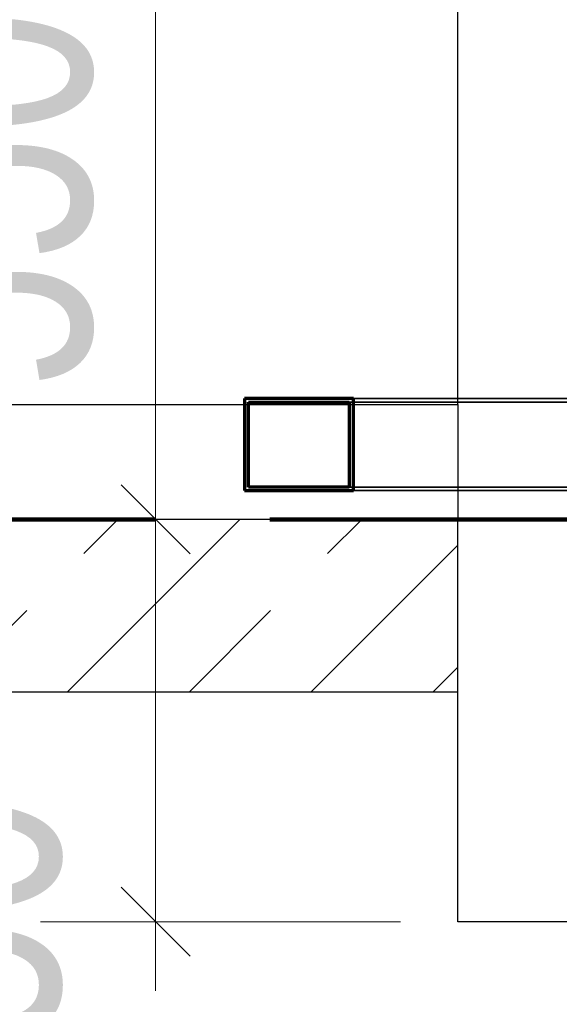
# Model space of a CAD drawing. Header units: millimetres. Extents: x 0 to 60000, y 0 to 29700.
# Tile 51 of 86: x 35645 to 36114, y 6853 to 7709. Entities that reach past the tile are written whole.
import ezdxf

# ---------------------------------------------------------------- set-up
doc = ezdxf.new("R2010")
doc.units = ezdxf.units.MM
for name, pattern in [('ALL_S16', [170, 100, -70]), ('STRICHPUNKT2_S11', [500, 400, -50, 0, -50]), ('STRICHPUNKT2_S5', [1100, 800, -100, 100, -100]), ('VERDECKT2_S2', [270, 200, -70])]:
    doc.linetypes.add(name, pattern=pattern)
for name, color, linetype, lineweight in [('AS_Belki', 7, 'Continuous', 25), ('Ogólne', 7, 'Continuous', 25), ('Osie', 30, 'STRICHPUNKT2_S5', 18), ('Standard', 7, 'Continuous', 25), ('Ściana nośna', 7, 'Continuous', 70)]:
    doc.layers.add(name, color=color, linetype=linetype, lineweight=lineweight)
doc.styles.add('ARIAL', font='ARIAL.TTF')

msp = doc.modelspace()

# ---------------------------------------------------------------- linework, layer by layer
at = {"layer": 'AS_Belki', "color": 30, "linetype": 'Continuous', "lineweight": 70, "transparency": 33554687}
for p, q in [((35840.24, 7379.77), (35840.24, 7299.77)), ((35935.03, 7379.77), (35840.24, 7379.77)), ((35843.79, 7302.77), (35843.79, 7376.78)), ((35843.79, 7376.78), (35931.47, 7376.78)), ((35931.47, 7376.78), (35931.47, 7302.77)), ((35935.03, 7299.77), (35935.03, 7379.77)), ((35840.24, 7299.77), (35935.03, 7299.77)), ((35931.47, 7302.77), (35843.79, 7302.77))]:
    msp.add_line(p, q, dxfattribs=at)
at = {"layer": 'Ogólne', "color": 4, "linetype": 'Continuous', "lineweight": 13, "transparency": 33554687}
for p, q in [((35762.96, 7274.77), (35762.96, 7824.77)), ((35792.95, 7244.78), (35732.95, 7304.77)), ((35762.96, 7274.77), (35662.96, 7274.77)), ((35762.96, 7274.77), (35862.96, 7274.77)), ((35762.96, 7274.77), (35975.98, 7274.77)), ((35762.96, 6924.77), (35762.96, 7274.77)), ((35792.95, 6894.77), (35732.95, 6954.77)), ((35762.96, 6924.77), (35662.96, 6924.77)), ((35762.96, 6924.77), (35862.96, 6924.77)), ((35762.96, 6924.77), (35975.98, 6924.77)), ((35762.96, 6924.77), (35762.96, 6864.78))]:
    msp.add_line(p, q, dxfattribs=at)
at = {"layer": 'Osie', "color": 1, "linetype": 'STRICHPUNKT2_S11', "lineweight": 140, "transparency": 33554687}
msp.add_line((3355.98, 7274.77), (44813.98, 7274.77), dxfattribs=at)
at = {"layer": 'Standard', "color": 3, "linetype": 'Continuous', "lineweight": 25, "transparency": 33554687}
for p, q in [((36025.97, 7374.77), (36025.97, 7824.77)), ((30392.97, 7374.77), (36025.97, 7374.77)), ((36025.97, 7374.77), (36025.97, 7274.77)), ((36025.97, 6924.77), (36025.97, 7124.77)), ((36475.98, 6924.77), (36025.97, 6924.77))]:
    msp.add_line(p, q, dxfattribs=at)
at = {"layer": 'Standard', "color": 8, "linetype": 'VERDECKT2_S2', "lineweight": 35, "transparency": 33554687}
for p, q in [((35931.47, 7376.78), (36282.2, 7376.78)), ((35931.47, 7302.77), (36282.2, 7302.77))]:
    msp.add_line(p, q, dxfattribs=at)
at = {"layer": 'Standard', "color": 8, "linetype": 'Continuous', "lineweight": 35, "transparency": 33554687}
for p, q in [((35935.03, 7379.77), (36246.98, 7379.77)), ((35935.03, 7299.77), (36246.98, 7299.77))]:
    msp.add_line(p, q, dxfattribs=at)
at = {"layer": 'Ściana nośna', "color": 3, "linetype": 'Continuous', "lineweight": 25, "transparency": 33554687}
for p, q in [((36025.97, 7274.77), (35034.48, 7274.77)), ((36025.97, 7124.77), (36025.97, 7274.77)), ((35034.48, 7124.77), (36025.97, 7124.77))]:
    msp.add_line(p, q, dxfattribs=at)
at = {"layer": 'Ściana nośna', "color": 8, "linetype": 'ALL_S16', "lineweight": 35, "transparency": 33554687}
for p, q in [((35580.24, 7124.77), (35730.23, 7274.77)), ((35792.37, 7124.77), (35942.36, 7274.77)), ((36004.51, 7124.77), (36025.97, 7146.24))]:
    msp.add_line(p, q, dxfattribs=at)
at = {"layer": 'Ściana nośna', "color": 8, "linetype": 'Continuous', "lineweight": 35, "transparency": 33554687}
for p, q in [((35686.3, 7124.77), (35836.3, 7274.77)), ((35898.44, 7124.77), (36025.97, 7252.31))]:
    msp.add_line(p, q, dxfattribs=at)

# ---------------------------------------------------------------- texts
at = {"layer": 'Ogólne', "color": 3, "linetype": 'Continuous', "lineweight": 25, "transparency": 33554687, "char_height": 200, "attachment_point": 7, "rotation": 90, "style": 'ARIAL'}
for s, insert, width in [('\\W0.71;550', (35709.54, 7388.06), 403.8945), ('\\W0.71;350', (35682.35, 6705.78), 403.9019)]:
    msp.add_mtext(s, dxfattribs=dict(at, insert=insert, width=width))

doc.saveas('drawing.dxf')
